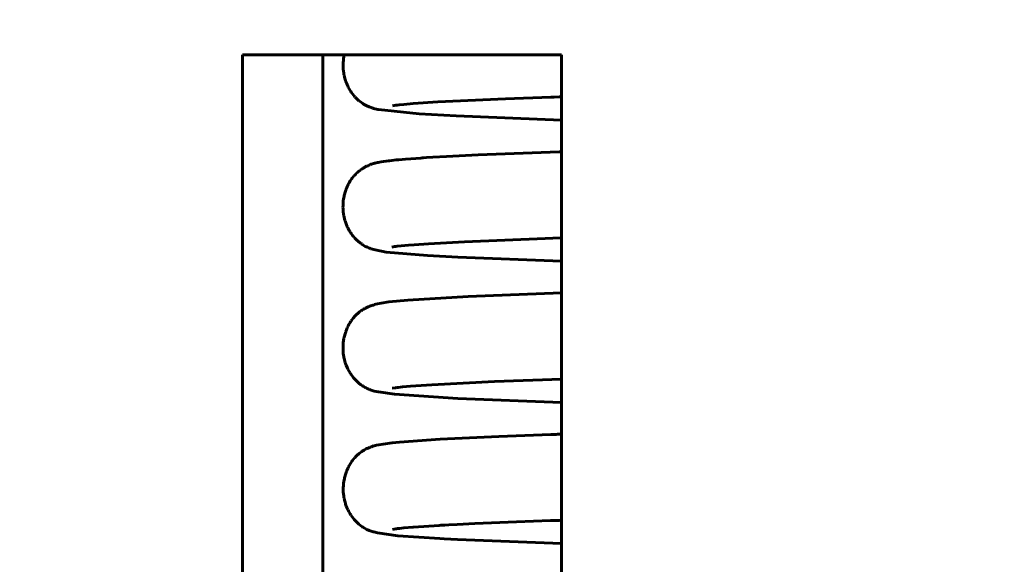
# Model space of a CAD drawing. Header units: millimetres. Extents: x 0 to 210, y 0 to 297.
# Tile 20 of 29: x 132.65 to 144.08, y 220.43 to 226.75. Entities that reach past the tile are written whole.
import ezdxf

# ---------------------------------------------------------------- set-up
doc = ezdxf.new("R2010")
doc.units = ezdxf.units.MM
doc.linetypes.add('K5LT_BASIC', pattern=[0])
doc.linetypes.add('K5LT_THIN', pattern=[0])
doc.layers.add('Системный слой', color=7, linetype='Continuous')
doc.layers.add('Системный слой (1)', color=7, linetype='Continuous', true_color=0x6c6c6c)
doc.styles.add('KDIMTEXTSTYLE', font='txt', dxfattribs={"width": 0.96, "oblique": 15, "height": 5})
doc.styles.add('KTEXTSTYLE', font='txt', dxfattribs={"width": 0.96, "height": 5})
doc.dimstyles.new('KDIMSTYLE (1.00)', dxfattribs={"dimtxt": 5, "dimasz": 1, "dimexe": 2, "dimexo": 0, "dimgap": 1, "dimtad": 1, "dimtxsty": 'KDIMTEXTSTYLE', "dimsah": 1, "dimcen": 0, "dimdle": 1, "dimadec": 0, "dimazin": 0, "dimtfac": 0.667, "dimtmove": 0, "dimatfit": 3, "dimfxl": 1, "dimtvp": 1, "dimtolj": 1, "dimtzin": 0, "dimarcsym": 0})

# ---------------------------------------------------------------- blocks, each defined once
blk = doc.blocks.new('U78')
at = {"layer": 'Системный слой (1)', "color": 143, "linetype": 'K5LT_BASIC', "lineweight": 60, "true_color": 0x33acca}
for p, q in [((137.449, 225.155), (137.609, 225.164)), ((137.609, 225.164), (137.977, 225.182)), ((137.977, 225.182), (138.914, 225.217)), ((138.914, 225.217), (138.944, 225.218)), ((136.669, 225.044), (136.673, 225.046)), ((136.673, 225.046), (136.681, 225.05)), ((136.681, 225.05), (136.682, 225.05)), ((136.682, 225.051), (136.684, 225.052)), ((136.682, 225.05), (136.682, 225.051)), ((136.684, 225.052), (136.688, 225.053)), ((136.688, 225.053), (136.695, 225.057)), ((136.695, 225.057), (136.706, 225.061)), ((136.706, 225.061), (136.707, 225.062)), ((136.706, 225.061), (136.706, 225.061)), ((136.707, 225.062), (136.708, 225.062)), ((136.708, 225.062), (136.709, 225.063)), ((136.708, 225.062), (136.708, 225.062)), ((136.709, 225.063), (136.709, 225.063)), ((136.709, 225.063), (136.709, 225.063)), ((136.709, 225.063), (136.71, 225.063)), ((136.71, 225.063), (136.711, 225.063)), ((136.711, 225.063), (136.711, 225.064)), ((136.711, 225.064), (136.712, 225.064)), ((136.712, 225.064), (136.712, 225.064)), ((136.712, 225.064), (136.713, 225.064)), ((136.713, 225.064), (136.714, 225.065)), ((136.714, 225.065), (136.714, 225.065)), ((136.714, 225.065), (136.714, 225.065)), ((136.714, 225.065), (136.715, 225.065)), ((136.715, 225.065), (136.716, 225.066)), ((136.715, 225.065), (136.715, 225.065)), ((136.716, 225.066), (136.717, 225.066)), ((136.717, 225.066), (136.718, 225.066)), ((136.718, 225.066), (136.719, 225.067)), ((136.719, 225.067), (136.721, 225.068)), ((136.721, 225.068), (136.726, 225.069)), ((136.726, 225.069), (136.735, 225.073)), ((136.735, 225.073), (136.75, 225.078)), ((136.75, 225.078), (136.76, 225.081)), ((136.76, 225.081), (136.761, 225.081)), ((136.761, 225.081), (136.763, 225.082)), ((136.763, 225.082), (136.767, 225.083)), ((136.767, 225.083), (136.775, 225.085)), ((136.775, 225.085), (136.791, 225.089)), ((136.791, 225.089), (136.807, 225.093)), ((136.807, 225.093), (136.815, 225.094)), ((136.815, 225.094), (136.851, 225.101)), ((136.851, 225.101), (136.936, 225.114)), ((136.936, 225.114), (136.948, 225.115)), ((136.948, 225.115), (136.972, 225.118)), ((136.972, 225.118), (137.023, 225.123)), ((137.023, 225.123), (137.055, 225.126)), ((137.055, 225.126), (137.133, 225.133)), ((137.133, 225.133), (137.314, 225.146)), ((137.314, 225.146), (137.323, 225.147)), ((137.323, 225.147), (137.34, 225.148)), ((137.34, 225.148), (137.376, 225.15)), ((137.376, 225.15), (137.449, 225.155)), ((136.526, 224.928), (136.537, 224.941)), ((136.537, 224.941), (136.538, 224.942)), ((136.538, 224.942), (136.54, 224.944)), ((136.54, 224.944), (136.543, 224.948)), ((136.543, 224.948), (136.55, 224.955)), ((136.55, 224.955), (136.564, 224.969)), ((136.564, 224.969), (136.577, 224.981)), ((136.577, 224.981), (136.579, 224.983)), ((136.577, 224.981), (136.577, 224.981)), ((136.579, 224.983), (136.582, 224.985)), ((136.582, 224.985), (136.588, 224.991)), ((136.588, 224.991), (136.6, 225)), ((136.6, 225), (136.607, 225.005)), ((136.607, 225.005), (136.608, 225.006)), ((136.608, 225.006), (136.609, 225.007)), ((136.609, 225.007), (136.612, 225.009)), ((136.612, 225.009), (136.618, 225.013)), ((136.618, 225.013), (136.629, 225.02)), ((136.629, 225.02), (136.637, 225.026)), ((136.637, 225.026), (136.638, 225.026)), ((136.638, 225.026), (136.639, 225.027)), ((136.639, 225.027), (136.642, 225.029)), ((136.642, 225.029), (136.647, 225.032)), ((136.647, 225.032), (136.657, 225.037)), ((136.657, 225.037), (136.665, 225.042)), ((136.665, 225.042), (136.666, 225.042)), ((136.666, 225.042), (136.667, 225.043)), ((136.667, 225.043), (136.669, 225.044)), ((136.448, 224.796), (136.458, 224.819)), ((136.458, 224.819), (136.467, 224.839)), ((136.467, 224.839), (136.468, 224.84)), ((136.468, 224.84), (136.469, 224.843)), ((136.469, 224.843), (136.472, 224.848)), ((136.472, 224.848), (136.478, 224.858)), ((136.478, 224.858), (136.49, 224.879)), ((136.49, 224.879), (136.501, 224.896)), ((136.501, 224.896), (136.502, 224.897)), ((136.502, 224.897), (136.503, 224.899)), ((136.503, 224.899), (136.506, 224.903)), ((136.506, 224.903), (136.513, 224.912)), ((136.513, 224.912), (136.526, 224.928)), ((136.419, 224.7), (136.42, 224.703)), ((136.42, 224.703), (136.421, 224.71)), ((136.421, 224.71), (136.424, 224.723)), ((136.424, 224.723), (136.431, 224.749)), ((136.431, 224.749), (136.439, 224.773)), ((136.439, 224.773), (136.44, 224.774)), ((136.44, 224.774), (136.441, 224.777)), ((136.441, 224.777), (136.443, 224.784)), ((136.443, 224.784), (136.448, 224.796)), ((136.406, 224.57), (136.407, 224.596)), ((136.407, 224.596), (136.408, 224.621)), ((136.408, 224.626), (136.409, 224.633)), ((136.408, 224.623), (136.408, 224.626)), ((136.408, 224.621), (136.408, 224.623)), ((136.409, 224.633), (136.41, 224.647)), ((136.41, 224.647), (136.414, 224.673)), ((136.414, 224.673), (136.419, 224.698)), ((136.419, 224.698), (136.419, 224.7)), ((136.407, 224.557), (136.406, 224.57)), ((136.407, 224.55), (136.407, 224.557)), ((136.407, 224.547), (136.407, 224.55)), ((136.407, 224.545), (136.407, 224.547)), ((136.409, 224.521), (136.407, 224.545)), ((136.412, 224.497), (136.409, 224.521)), ((136.414, 224.485), (136.412, 224.497)), ((136.415, 224.479), (136.414, 224.485)), ((136.416, 224.476), (136.415, 224.479)), ((136.416, 224.475), (136.416, 224.476)), ((136.419, 224.461), (136.416, 224.475)), ((136.425, 224.437), (136.419, 224.461)), ((136.428, 224.425), (136.425, 224.437)), ((136.43, 224.42), (136.428, 224.425)), ((136.43, 224.417), (136.43, 224.42)), ((136.431, 224.415), (136.43, 224.417)), ((136.438, 224.394), (136.431, 224.415)), ((136.447, 224.37), (136.438, 224.394)), ((136.452, 224.358), (136.447, 224.37)), ((136.455, 224.352), (136.452, 224.358)), ((136.456, 224.349), (136.455, 224.352)), ((136.457, 224.348), (136.456, 224.349)), ((136.467, 224.327), (136.457, 224.348)), ((136.479, 224.304), (136.467, 224.327)), ((136.486, 224.294), (136.479, 224.304)), ((136.489, 224.288), (136.486, 224.294)), ((136.491, 224.286), (136.489, 224.288)), ((136.492, 224.284), (136.491, 224.286)), ((136.503, 224.268), (136.492, 224.284)), ((136.518, 224.247), (136.503, 224.268)), ((136.526, 224.237), (136.518, 224.247)), ((136.53, 224.232), (136.526, 224.237)), ((136.532, 224.23), (136.53, 224.232)), ((136.533, 224.229), (136.532, 224.23)), ((136.545, 224.214), (136.533, 224.229)), ((136.563, 224.196), (136.545, 224.214)), ((136.572, 224.187), (136.563, 224.196)), ((136.577, 224.183), (136.572, 224.187)), ((136.579, 224.181), (136.577, 224.183)), ((136.58, 224.18), (136.579, 224.181)), ((136.585, 224.176), (136.58, 224.18)), ((136.609, 224.156), (136.585, 224.176)), ((136.621, 224.148), (136.609, 224.156)), ((136.627, 224.144), (136.621, 224.148)), ((136.629, 224.142), (136.627, 224.144)), ((136.631, 224.141), (136.629, 224.142)), ((136.638, 224.136), (136.631, 224.141)), ((136.665, 224.12), (136.638, 224.136)), ((136.68, 224.113), (136.665, 224.12)), ((136.688, 224.109), (136.68, 224.113)), ((136.692, 224.107), (136.688, 224.109)), ((136.694, 224.106), (136.692, 224.107)), ((136.695, 224.106), (136.694, 224.106)), ((136.696, 224.105), (136.695, 224.106)), ((136.715, 224.098), (136.696, 224.105)), ((136.723, 224.095), (136.715, 224.098)), ((136.727, 224.093), (136.723, 224.095)), ((136.729, 224.093), (136.727, 224.093)), ((136.729, 224.092), (136.729, 224.093)), ((136.732, 224.091), (136.729, 224.092)), ((136.779, 224.078), (136.732, 224.091)), ((136.909, 224.054), (136.779, 224.078)), ((137.386, 224.013), (136.909, 224.054)), ((137.74, 223.994), (137.386, 224.013)), ((138.944, 223.947), (137.74, 223.994))]:
    blk.add_line(p, q, dxfattribs=at)
blk = doc.blocks.new('U98')
at = {"layer": 'Системный слой (1)', "color": 143, "linetype": 'K5LT_BASIC', "lineweight": 60, "true_color": 0x33acca}
for p, q in [((137.081, 224.126), (137.166, 224.134)), ((137.166, 224.134), (137.234, 224.139)), ((137.234, 224.139), (137.397, 224.151)), ((137.397, 224.151), (137.818, 224.174)), ((137.818, 224.174), (138.755, 224.212)), ((138.755, 224.212), (138.844, 224.215)), ((138.844, 224.215), (138.927, 224.218)), ((138.927, 224.218), (138.944, 224.218)), ((136.973, 224.112), (137.003, 224.117)), ((137.003, 224.117), (137.004, 224.117)), ((137.004, 224.117), (137.006, 224.117)), ((137.006, 224.117), (137.01, 224.117)), ((137.01, 224.117), (137.018, 224.119)), ((137.018, 224.119), (137.037, 224.121)), ((137.037, 224.121), (137.081, 224.126))]:
    blk.add_line(p, q, dxfattribs=at)
blk = doc.blocks.new('U100')
at = {"layer": 'Системный слой (1)', "color": 143, "linetype": 'K5LT_BASIC', "lineweight": 60, "true_color": 0x33acca}
for p, q in [((138.292, 225.834), (138.82, 225.853)), ((138.82, 225.853), (138.857, 225.854)), ((138.857, 225.854), (138.915, 225.856)), ((138.915, 225.856), (138.944, 225.857)), ((136.98, 225.752), (137.019, 225.758)), ((137.019, 225.758), (137.021, 225.759)), ((137.021, 225.759), (137.023, 225.759)), ((137.023, 225.759), (137.027, 225.759)), ((137.027, 225.759), (137.037, 225.761)), ((137.037, 225.761), (137.06, 225.763)), ((137.06, 225.763), (137.112, 225.769)), ((137.112, 225.769), (137.22, 225.778)), ((137.22, 225.778), (137.509, 225.797)), ((137.509, 225.797), (138.292, 225.834))]:
    blk.add_line(p, q, dxfattribs=at)
blk = doc.blocks.new('U104')
at = {"layer": 'Системный слой (1)', "color": 143, "linetype": 'K5LT_BASIC', "lineweight": 60, "true_color": 0x33acca}
for p, q in [((137.438, 222.514), (138.166, 222.55)), ((138.166, 222.55), (138.944, 222.579)), ((136.977, 222.473), (137.012, 222.478)), ((137.012, 222.478), (137.013, 222.478)), ((137.013, 222.478), (137.015, 222.478)), ((137.015, 222.478), (137.019, 222.479)), ((137.019, 222.479), (137.028, 222.48)), ((137.028, 222.48), (137.048, 222.483)), ((137.048, 222.483), (137.096, 222.488)), ((137.096, 222.488), (137.189, 222.496)), ((137.189, 222.496), (137.438, 222.514))]:
    blk.add_line(p, q, dxfattribs=at)
blk = doc.blocks.new('U108')
at = {"layer": 'Системный слой (1)', "color": 143, "linetype": 'K5LT_BASIC', "lineweight": 60, "true_color": 0x33acca}
for p, q in [((138.421, 220.921), (138.816, 220.935)), ((138.816, 220.935), (138.855, 220.936)), ((138.855, 220.936), (138.916, 220.938)), ((138.916, 220.938), (138.944, 220.939)), ((136.981, 220.834), (137.021, 220.84)), ((137.021, 220.84), (137.022, 220.84)), ((137.022, 220.84), (137.024, 220.841)), ((137.024, 220.841), (137.029, 220.841)), ((137.029, 220.841), (137.039, 220.842)), ((137.039, 220.842), (137.061, 220.845)), ((137.061, 220.845), (137.113, 220.85)), ((137.113, 220.85), (137.218, 220.86)), ((137.218, 220.86), (137.225, 220.86)), ((137.225, 220.86), (137.521, 220.88)), ((137.521, 220.88), (137.543, 220.881)), ((137.543, 220.881), (137.589, 220.884)), ((137.589, 220.884), (137.635, 220.886)), ((137.635, 220.886), (137.73, 220.891)), ((137.73, 220.891), (137.938, 220.901)), ((137.938, 220.901), (138.421, 220.921))]:
    blk.add_line(p, q, dxfattribs=at)
blk = doc.blocks.new('U111')
at = {"layer": 'Системный слой (1)', "color": 143, "linetype": 'K5LT_BASIC', "lineweight": 60, "true_color": 0x33acca}
for p, q in [((136.977, 221.84), (137.064, 221.848)), ((137.064, 221.848), (137.533, 221.881)), ((137.533, 221.881), (138.216, 221.913)), ((138.216, 221.913), (138.818, 221.935)), ((138.818, 221.935), (138.868, 221.937)), ((138.868, 221.937), (138.879, 221.937)), ((138.879, 221.937), (138.896, 221.938)), ((138.896, 221.938), (138.922, 221.938)), ((138.922, 221.938), (138.944, 221.939)), ((136.608, 221.725), (136.623, 221.736)), ((136.623, 221.736), (136.624, 221.737)), ((136.624, 221.737), (136.626, 221.738)), ((136.626, 221.738), (136.63, 221.741)), ((136.63, 221.741), (136.638, 221.746)), ((136.638, 221.746), (136.652, 221.754)), ((136.652, 221.754), (136.669, 221.764)), ((136.669, 221.764), (136.67, 221.764)), ((136.67, 221.764), (136.672, 221.766)), ((136.672, 221.766), (136.676, 221.768)), ((136.676, 221.768), (136.684, 221.771)), ((136.684, 221.771), (136.697, 221.778)), ((136.697, 221.778), (136.714, 221.785)), ((136.714, 221.785), (136.715, 221.785)), ((136.715, 221.785), (136.716, 221.786)), ((136.716, 221.786), (136.718, 221.787)), ((136.718, 221.787), (136.719, 221.787)), ((136.719, 221.787), (136.72, 221.787)), ((136.72, 221.787), (136.721, 221.788)), ((136.72, 221.787), (136.72, 221.787)), ((136.721, 221.788), (136.721, 221.788)), ((136.721, 221.788), (136.722, 221.788)), ((136.722, 221.788), (136.723, 221.788)), ((136.723, 221.788), (136.724, 221.789)), ((136.724, 221.789), (136.726, 221.79)), ((136.726, 221.79), (136.727, 221.79)), ((136.727, 221.79), (136.728, 221.79)), ((136.728, 221.79), (136.731, 221.791)), ((136.731, 221.791), (136.736, 221.793)), ((136.736, 221.793), (136.746, 221.797)), ((136.746, 221.797), (136.762, 221.802)), ((136.762, 221.802), (136.769, 221.804)), ((136.769, 221.804), (136.773, 221.805)), ((136.773, 221.805), (136.776, 221.806)), ((136.776, 221.806), (136.783, 221.808)), ((136.783, 221.808), (136.796, 221.811)), ((136.796, 221.811), (136.822, 221.817)), ((136.822, 221.817), (136.871, 221.825)), ((136.871, 221.825), (136.977, 221.84)), ((136.493, 221.6), (136.504, 221.617)), ((136.504, 221.617), (136.505, 221.618)), ((136.505, 221.618), (136.506, 221.62)), ((136.506, 221.62), (136.509, 221.625)), ((136.509, 221.625), (136.516, 221.633)), ((136.516, 221.633), (136.529, 221.649)), ((136.529, 221.649), (136.54, 221.663)), ((136.54, 221.663), (136.541, 221.664)), ((136.541, 221.664), (136.543, 221.666)), ((136.543, 221.666), (136.546, 221.669)), ((136.546, 221.669), (136.553, 221.676)), ((136.553, 221.676), (136.567, 221.69)), ((136.567, 221.69), (136.58, 221.702)), ((136.58, 221.702), (136.581, 221.703)), ((136.581, 221.703), (136.583, 221.705)), ((136.583, 221.705), (136.586, 221.708)), ((136.586, 221.708), (136.594, 221.714)), ((136.594, 221.714), (136.608, 221.725)), ((136.444, 221.499), (136.446, 221.505)), ((136.446, 221.505), (136.451, 221.517)), ((136.451, 221.517), (136.461, 221.541)), ((136.461, 221.541), (136.47, 221.56)), ((136.47, 221.56), (136.471, 221.561)), ((136.471, 221.561), (136.472, 221.564)), ((136.472, 221.564), (136.475, 221.569)), ((136.475, 221.569), (136.481, 221.58)), ((136.481, 221.58), (136.493, 221.6)), ((136.413, 221.368), (136.417, 221.395)), ((136.417, 221.395), (136.422, 221.42)), ((136.422, 221.421), (136.423, 221.425)), ((136.422, 221.42), (136.422, 221.421)), ((136.423, 221.425), (136.424, 221.431)), ((136.424, 221.431), (136.427, 221.444)), ((136.427, 221.444), (136.434, 221.471)), ((136.434, 221.471), (136.442, 221.494)), ((136.442, 221.494), (136.443, 221.496)), ((136.443, 221.496), (136.444, 221.499)), ((136.409, 221.291), (136.41, 221.317)), ((136.41, 221.278), (136.409, 221.291)), ((136.41, 221.317), (136.411, 221.342)), ((136.41, 221.271), (136.41, 221.278)), ((136.411, 221.348), (136.412, 221.354)), ((136.411, 221.344), (136.411, 221.348)), ((136.411, 221.342), (136.411, 221.344)), ((136.412, 221.354), (136.413, 221.368)), ((136.41, 221.268), (136.41, 221.271)), ((136.41, 221.267), (136.41, 221.268)), ((136.412, 221.245), (136.41, 221.267)), ((136.415, 221.22), (136.412, 221.245)), ((136.417, 221.207), (136.415, 221.22)), ((136.418, 221.201), (136.417, 221.207)), ((136.419, 221.198), (136.418, 221.201)), ((136.419, 221.196), (136.419, 221.198)), ((136.424, 221.174), (136.419, 221.196)), ((136.43, 221.149), (136.424, 221.174)), ((136.434, 221.136), (136.43, 221.149)), ((136.436, 221.13), (136.434, 221.136)), ((136.437, 221.127), (136.436, 221.13)), ((136.437, 221.126), (136.437, 221.127)), ((136.445, 221.105), (136.437, 221.126)), ((136.455, 221.08), (136.445, 221.105)), ((136.46, 221.069), (136.455, 221.08)), ((136.463, 221.063), (136.46, 221.069)), ((136.464, 221.06), (136.463, 221.063)), ((136.465, 221.059), (136.464, 221.06)), ((136.475, 221.039), (136.465, 221.059)), ((136.488, 221.016), (136.475, 221.039)), ((136.495, 221.005), (136.488, 221.016)), ((136.498, 221), (136.495, 221.005)), ((136.5, 220.998), (136.498, 221)), ((136.501, 220.996), (136.5, 220.998)), ((136.512, 220.98), (136.501, 220.996)), ((136.528, 220.959), (136.512, 220.98)), ((136.536, 220.949), (136.528, 220.959)), ((136.54, 220.945), (136.536, 220.949)), ((136.542, 220.942), (136.54, 220.945)), ((136.543, 220.941), (136.542, 220.942)), ((136.555, 220.929), (136.543, 220.941)), ((136.574, 220.91), (136.555, 220.929)), ((136.583, 220.901), (136.574, 220.91)), ((136.588, 220.897), (136.583, 220.901)), ((136.59, 220.895), (136.588, 220.897)), ((136.591, 220.894), (136.59, 220.895)), ((136.611, 220.878), (136.591, 220.894)), ((136.629, 220.865), (136.611, 220.878)), ((136.638, 220.859), (136.629, 220.865)), ((136.642, 220.857), (136.638, 220.859)), ((136.644, 220.855), (136.642, 220.857)), ((136.645, 220.855), (136.644, 220.855)), ((136.664, 220.844), (136.645, 220.855)), ((136.675, 220.838), (136.664, 220.844)), ((136.681, 220.835), (136.675, 220.838)), ((136.683, 220.834), (136.681, 220.835)), ((136.684, 220.833), (136.683, 220.834)), ((136.71, 220.822), (136.684, 220.833)), ((136.734, 220.813), (136.71, 220.822)), ((136.744, 220.81), (136.734, 220.813)), ((136.749, 220.808), (136.744, 220.81)), ((136.751, 220.807), (136.749, 220.808)), ((136.752, 220.807), (136.751, 220.807)), ((136.764, 220.804), (136.752, 220.807)), ((136.806, 220.793), (136.764, 220.804)), ((137.042, 220.76), (136.806, 220.793)), ((137.531, 220.726), (137.042, 220.76)), ((137.582, 220.723), (137.531, 220.726)), ((137.737, 220.715), (137.582, 220.723)), ((138.944, 220.668), (137.737, 220.715))]:
    blk.add_line(p, q, dxfattribs=at)
blk = doc.blocks.new('U121')
at = {"layer": 'Системный слой (1)', "color": 143, "linetype": 'K5LT_BASIC', "lineweight": 60, "true_color": 0x33acca}
for p, q in [((137.859, 223.537), (138.944, 223.579)), ((136.768, 223.443), (136.774, 223.445)), ((136.774, 223.445), (136.786, 223.448)), ((136.786, 223.448), (136.808, 223.453)), ((136.808, 223.453), (136.85, 223.461)), ((136.85, 223.461), (136.937, 223.474)), ((136.937, 223.474), (137.16, 223.496)), ((137.16, 223.496), (137.859, 223.537)), ((136.56, 223.325), (136.572, 223.336)), ((136.572, 223.337), (136.574, 223.338)), ((136.572, 223.336), (136.572, 223.337)), ((136.574, 223.338), (136.578, 223.342)), ((136.578, 223.342), (136.585, 223.348)), ((136.585, 223.348), (136.599, 223.359)), ((136.599, 223.359), (136.615, 223.371)), ((136.615, 223.371), (136.616, 223.372)), ((136.616, 223.372), (136.618, 223.373)), ((136.618, 223.373), (136.622, 223.376)), ((136.622, 223.376), (136.629, 223.381)), ((136.629, 223.381), (136.643, 223.39)), ((136.643, 223.39), (136.66, 223.399)), ((136.66, 223.399), (136.661, 223.4)), ((136.661, 223.4), (136.663, 223.401)), ((136.663, 223.401), (136.667, 223.403)), ((136.667, 223.403), (136.675, 223.407)), ((136.675, 223.407), (136.689, 223.414)), ((136.689, 223.414), (136.705, 223.421)), ((136.705, 223.421), (136.706, 223.421)), ((136.706, 223.421), (136.707, 223.422)), ((136.707, 223.422), (136.709, 223.423)), ((136.709, 223.423), (136.711, 223.424)), ((136.711, 223.424), (136.712, 223.424)), ((136.712, 223.424), (136.712, 223.424)), ((136.712, 223.424), (136.713, 223.424)), ((136.713, 223.424), (136.714, 223.425)), ((136.714, 223.425), (136.715, 223.425)), ((136.715, 223.425), (136.716, 223.426)), ((136.716, 223.426), (136.718, 223.426)), ((136.718, 223.426), (136.719, 223.427)), ((136.719, 223.427), (136.72, 223.427)), ((136.72, 223.427), (136.721, 223.428)), ((136.721, 223.428), (136.724, 223.429)), ((136.724, 223.429), (136.73, 223.431)), ((136.73, 223.431), (136.74, 223.434)), ((136.74, 223.434), (136.756, 223.439)), ((136.756, 223.439), (136.763, 223.442)), ((136.763, 223.442), (136.763, 223.442)), ((136.763, 223.442), (136.765, 223.442)), ((136.765, 223.442), (136.768, 223.443)), ((136.476, 223.214), (136.488, 223.235)), ((136.488, 223.235), (136.499, 223.252)), ((136.499, 223.252), (136.5, 223.253)), ((136.5, 223.253), (136.501, 223.256)), ((136.501, 223.256), (136.504, 223.26)), ((136.504, 223.26), (136.511, 223.269)), ((136.511, 223.269), (136.523, 223.285)), ((136.523, 223.285), (136.535, 223.298)), ((136.535, 223.299), (136.537, 223.301)), ((136.535, 223.298), (136.535, 223.299)), ((136.537, 223.301), (136.54, 223.305)), ((136.54, 223.305), (136.547, 223.312)), ((136.547, 223.312), (136.56, 223.325)), ((136.423, 223.078), (136.43, 223.104)), ((136.43, 223.104), (136.438, 223.128)), ((136.438, 223.13), (136.439, 223.133)), ((136.438, 223.128), (136.438, 223.13)), ((136.439, 223.133), (136.442, 223.139)), ((136.442, 223.139), (136.446, 223.151)), ((136.446, 223.151), (136.456, 223.175)), ((136.456, 223.175), (136.465, 223.194)), ((136.465, 223.194), (136.466, 223.196)), ((136.466, 223.196), (136.467, 223.199)), ((136.467, 223.199), (136.47, 223.204)), ((136.47, 223.204), (136.476, 223.214)), ((136.408, 222.981), (136.409, 222.988)), ((136.409, 222.988), (136.41, 223.001)), ((136.41, 223.001), (136.413, 223.028)), ((136.413, 223.028), (136.418, 223.053)), ((136.418, 223.055), (136.419, 223.058)), ((136.418, 223.053), (136.418, 223.055)), ((136.419, 223.058), (136.42, 223.065)), ((136.42, 223.065), (136.423, 223.078)), ((136.407, 222.951), (136.408, 222.976)), ((136.407, 222.925), (136.407, 222.951)), ((136.407, 222.912), (136.407, 222.925)), ((136.408, 222.906), (136.407, 222.912)), ((136.408, 222.977), (136.408, 222.981)), ((136.408, 222.976), (136.408, 222.977)), ((136.408, 222.902), (136.408, 222.906)), ((136.408, 222.901), (136.408, 222.902)), ((136.41, 222.879), (136.408, 222.901)), ((136.413, 222.854), (136.41, 222.879)), ((136.415, 222.841), (136.413, 222.854)), ((136.416, 222.835), (136.415, 222.841)), ((136.417, 222.832), (136.416, 222.835)), ((136.417, 222.831), (136.417, 222.832)), ((136.422, 222.808), (136.417, 222.831)), ((136.429, 222.783), (136.422, 222.808)), ((136.433, 222.771), (136.429, 222.783)), ((136.435, 222.765), (136.433, 222.771)), ((136.436, 222.762), (136.435, 222.765)), ((136.436, 222.76), (136.436, 222.762)), ((136.444, 222.739), (136.436, 222.76)), ((136.454, 222.715), (136.444, 222.739)), ((136.459, 222.704), (136.454, 222.715)), ((136.462, 222.698), (136.459, 222.704)), ((136.464, 222.695), (136.462, 222.698)), ((136.464, 222.694), (136.464, 222.695)), ((136.475, 222.674), (136.464, 222.694)), ((136.488, 222.651), (136.475, 222.674)), ((136.494, 222.641), (136.488, 222.651)), ((136.498, 222.636), (136.494, 222.641)), ((136.5, 222.633), (136.498, 222.636)), ((136.5, 222.632), (136.5, 222.633)), ((136.512, 222.615), (136.5, 222.632)), ((136.528, 222.595), (136.512, 222.615)), ((136.536, 222.585), (136.528, 222.595)), ((136.54, 222.581), (136.536, 222.585)), ((136.542, 222.578), (136.54, 222.581)), ((136.543, 222.577), (136.542, 222.578)), ((136.554, 222.565), (136.543, 222.577)), ((136.574, 222.546), (136.554, 222.565)), ((136.583, 222.538), (136.574, 222.546)), ((136.588, 222.534), (136.583, 222.538)), ((136.59, 222.532), (136.588, 222.534)), ((136.591, 222.531), (136.59, 222.532)), ((136.615, 222.512), (136.591, 222.531)), ((136.631, 222.501), (136.615, 222.512)), ((136.639, 222.496), (136.631, 222.501)), ((136.643, 222.493), (136.639, 222.496)), ((136.645, 222.492), (136.643, 222.493)), ((136.646, 222.492), (136.645, 222.492)), ((136.662, 222.482), (136.646, 222.492)), ((136.671, 222.477), (136.662, 222.482)), ((136.676, 222.475), (136.671, 222.477)), ((136.678, 222.474), (136.676, 222.475)), ((136.679, 222.474), (136.678, 222.474)), ((136.68, 222.473), (136.679, 222.474)), ((136.679, 222.474), (136.679, 222.474)), ((136.682, 222.472), (136.68, 222.473)), ((136.683, 222.472), (136.682, 222.472)), ((136.684, 222.471), (136.683, 222.472)), ((136.686, 222.47), (136.684, 222.471)), ((136.689, 222.469), (136.686, 222.47)), ((136.691, 222.468), (136.689, 222.469)), ((136.693, 222.467), (136.691, 222.468)), ((136.694, 222.467), (136.693, 222.467)), ((136.693, 222.467), (136.693, 222.467)), ((136.695, 222.466), (136.694, 222.467)), ((136.696, 222.466), (136.695, 222.466)), ((136.697, 222.465), (136.696, 222.466)), ((136.696, 222.466), (136.696, 222.466)), ((136.698, 222.465), (136.697, 222.465)), ((136.697, 222.465), (136.697, 222.465)), ((136.699, 222.464), (136.698, 222.465)), ((136.698, 222.465), (136.698, 222.465)), ((136.7, 222.464), (136.699, 222.464)), ((136.701, 222.463), (136.7, 222.464)), ((136.7, 222.464), (136.7, 222.464)), ((136.702, 222.463), (136.701, 222.463)), ((136.703, 222.463), (136.702, 222.463)), ((136.702, 222.463), (136.702, 222.463)), ((136.704, 222.462), (136.703, 222.463)), ((136.703, 222.463), (136.703, 222.463)), ((136.705, 222.462), (136.704, 222.462)), ((136.704, 222.462), (136.704, 222.462)), ((136.706, 222.462), (136.705, 222.462)), ((136.706, 222.461), (136.706, 222.462)), ((136.707, 222.461), (136.706, 222.461)), ((136.708, 222.461), (136.707, 222.461)), ((136.709, 222.46), (136.708, 222.461)), ((136.71, 222.46), (136.709, 222.46)), ((136.709, 222.46), (136.709, 222.46)), ((136.711, 222.46), (136.71, 222.46)), ((136.71, 222.46), (136.71, 222.46)), ((136.71, 222.46), (136.71, 222.46)), ((136.711, 222.459), (136.711, 222.46)), ((136.712, 222.459), (136.711, 222.459)), ((136.713, 222.459), (136.712, 222.459)), ((136.715, 222.458), (136.713, 222.459)), ((136.72, 222.456), (136.715, 222.458)), ((136.724, 222.455), (136.72, 222.456)), ((136.726, 222.454), (136.724, 222.455)), ((136.727, 222.453), (136.726, 222.454)), ((136.728, 222.453), (136.727, 222.453)), ((136.729, 222.453), (136.728, 222.453)), ((136.73, 222.452), (136.729, 222.453)), ((136.731, 222.452), (136.73, 222.452)), ((136.732, 222.452), (136.731, 222.452)), ((136.734, 222.451), (136.732, 222.452)), ((136.77, 222.44), (136.734, 222.451)), ((136.734, 222.451), (136.734, 222.451)), ((136.813, 222.43), (136.77, 222.44)), ((136.82, 222.429), (136.813, 222.43)), ((137.006, 222.403), (136.82, 222.429)), ((137.741, 222.355), (137.006, 222.403)), ((138.944, 222.307), (137.741, 222.355))]:
    blk.add_line(p, q, dxfattribs=at)
blk = doc.blocks.new('U125')
at = {"layer": 'Системный слой (1)', "color": 143, "linetype": 'K5LT_BASIC', "lineweight": 60, "true_color": 0x33acca}
for p, q in [((136.414, 226.299), (136.418, 226.325)), ((136.418, 226.329), (136.419, 226.331)), ((136.418, 226.328), (136.418, 226.329)), ((136.418, 226.326), (136.418, 226.328)), ((136.418, 226.325), (136.418, 226.326)), ((136.419, 226.333), (136.42, 226.335)), ((136.419, 226.331), (136.419, 226.333)), ((136.42, 226.339), (136.421, 226.344)), ((136.42, 226.335), (136.42, 226.339)), ((136.408, 226.226), (136.409, 226.248)), ((136.408, 226.2), (136.408, 226.226)), ((136.409, 226.188), (136.408, 226.2)), ((136.409, 226.26), (136.411, 226.273)), ((136.409, 226.253), (136.409, 226.26)), ((136.409, 226.25), (136.409, 226.253)), ((136.409, 226.248), (136.409, 226.25)), ((136.409, 226.181), (136.409, 226.188)), ((136.411, 226.273), (136.414, 226.299)), ((136.409, 226.178), (136.409, 226.181)), ((136.41, 226.177), (136.409, 226.178)), ((136.412, 226.155), (136.41, 226.177)), ((136.415, 226.13), (136.412, 226.155)), ((136.417, 226.117), (136.415, 226.13)), ((136.418, 226.111), (136.417, 226.117)), ((136.419, 226.108), (136.418, 226.111)), ((136.419, 226.106), (136.419, 226.108)), ((136.424, 226.084), (136.419, 226.106)), ((136.431, 226.059), (136.424, 226.084)), ((136.435, 226.047), (136.431, 226.059)), ((136.437, 226.041), (136.435, 226.047)), ((136.438, 226.038), (136.437, 226.041)), ((136.439, 226.036), (136.438, 226.038)), ((136.447, 226.015), (136.439, 226.036)), ((136.457, 225.991), (136.447, 226.015)), ((136.462, 225.98), (136.457, 225.991)), ((136.465, 225.974), (136.462, 225.98)), ((136.467, 225.971), (136.465, 225.974)), ((136.467, 225.97), (136.467, 225.971)), ((136.478, 225.95), (136.467, 225.97)), ((136.491, 225.928), (136.478, 225.95)), ((136.498, 225.917), (136.491, 225.928)), ((136.501, 225.912), (136.498, 225.917)), ((136.503, 225.91), (136.501, 225.912)), ((136.504, 225.908), (136.503, 225.91)), ((136.516, 225.892), (136.504, 225.908)), ((136.532, 225.871), (136.516, 225.892)), ((136.54, 225.862), (136.532, 225.871)), ((136.544, 225.857), (136.54, 225.862)), ((136.546, 225.855), (136.544, 225.857)), ((136.547, 225.854), (136.546, 225.855)), ((136.557, 225.843), (136.547, 225.854)), ((136.577, 225.823), (136.557, 225.843)), ((136.587, 225.815), (136.577, 225.823)), ((136.592, 225.811), (136.587, 225.815)), ((136.594, 225.809), (136.592, 225.811)), ((136.596, 225.808), (136.594, 225.809)), ((136.62, 225.789), (136.596, 225.808)), ((136.637, 225.777), (136.62, 225.789)), ((136.645, 225.772), (136.637, 225.777)), ((136.649, 225.77), (136.645, 225.772)), ((136.651, 225.769), (136.649, 225.77)), ((136.652, 225.768), (136.651, 225.769)), ((136.666, 225.76), (136.652, 225.768)), ((136.677, 225.755), (136.666, 225.76)), ((136.682, 225.752), (136.677, 225.755)), ((136.684, 225.751), (136.682, 225.752)), ((136.685, 225.751), (136.684, 225.751)), ((136.711, 225.739), (136.685, 225.751)), ((136.734, 225.731), (136.711, 225.739)), ((136.745, 225.727), (136.734, 225.731)), ((136.75, 225.726), (136.745, 225.727)), ((136.752, 225.725), (136.75, 225.726)), ((136.753, 225.725), (136.752, 225.725)), ((136.761, 225.722), (136.753, 225.725)), ((136.81, 225.71), (136.761, 225.722)), ((136.817, 225.709), (136.81, 225.71)), ((137.292, 225.659), (136.817, 225.709)), ((137.721, 225.634), (137.292, 225.659)), ((138.944, 225.586), (137.721, 225.634))]:
    blk.add_line(p, q, dxfattribs=at)
blk = doc.blocks.new('D9')
at = {"layer": 'Системный слой (1)'}
for points in [[(121.224, 256.856), (126.224, 257.514), (125.724, 256.856), (126.224, 256.198)], [(179.224, 256.198), (184.224, 256.856), (179.224, 257.514), (179.724, 256.856)]]:
    blk.add_hatch(color=7, dxfattribs=at).paths.add_polyline_path(points)
at = {"layer": 'Системный слой (1)', "color": 7, "linetype": 'K5LT_THIN', "lineweight": 18, "true_color": 0xffffff}
for p, q in [((121.224, 167.044), (121.224, 258.856)), ((184.224, 167.044), (184.224, 258.856)), ((121.224, 256.856), (126.224, 257.514)), ((126.224, 257.514), (125.724, 256.856)), ((179.724, 256.856), (179.224, 257.514)), ((179.224, 257.514), (184.224, 256.856)), ((126.224, 256.198), (121.224, 256.856)), ((121.224, 256.856), (184.224, 256.856)), ((125.724, 256.856), (126.224, 256.198)), ((184.224, 256.856), (179.224, 256.198)), ((179.224, 256.198), (179.724, 256.856))]:
    blk.add_line(p, q, dxfattribs=at)
blk.add_wipeout([(147.052, 257.856), (147.052, 265.238), (157.943, 265.238), (157.943, 257.856)]).dxf.layer = 'Системный слой (1)'
at = {"layer": 'Системный слой (1)', "color": 7, "char_height": 5, "attachment_point": 1, "style": 'KTEXTSTYLE'}
for s, insert in [('\\fArial|b0|c204|p34;\\H5.0;\\W1.000;\\Q15;\\fGOST Type AU|b0|i0|c204|p34;\\Q15;\\W0.960;⌀', (147.052, 264.444)), ('\\fArial|b0|c204|p34;\\H5.0;\\W1.000;\\Q15;\\fGOST Type AU|b0|i0|c204|p34;\\Q15;\\W0.960;63', (150.359, 264.444))]:
    blk.add_mtext(s, dxfattribs=dict(at, insert=insert))
blk = doc.blocks.new('KDIMARROW_01')
at = {"layer": 'Системный слой'}
blk.add_hatch(color=0, dxfattribs=at).paths.add_polyline_path([(0, 0), (-5, 0.658), (-4.5, 0), (-5, -0.658)])
at = {"layer": 'Системный слой', "color": 0, "linetype": 'K5LT_THIN', "lineweight": 18}
for p, q in [((-4.5, 0), (-5, 0.658)), ((-5, 0.658), (0, 0)), ((0, 0), (-5, -0.658)), ((-5, -0.658), (-4.5, 0))]:
    blk.add_line(p, q, dxfattribs=at)
at = {"layer": 'Системный слой (1)', "color": 0, "linetype": 'K5LT_THIN', "lineweight": 18}
blk.add_line((152.724, 129.144), (151.724, 129.144), dxfattribs=at)

msp = doc.modelspace()

# ---------------------------------------------------------------- linework, layer by layer
at = {"layer": 'Системный слой (1)', "color": 143, "linetype": 'K5LT_BASIC', "lineweight": 60, "true_color": 0x33acca}
for p, q in [((135.24, 226.344), (138.944, 226.344)), ((135.24, 206.344), (135.24, 226.344)), ((136.173, 206.344), (136.173, 226.344)), ((138.944, 206.344), (138.944, 226.344))]:
    msp.add_line(p, q, dxfattribs=at)

# ---------------------------------------------------------------- block references
at = {"layer": 'Системный слой (1)'}
for name in ['U125', 'U98', 'U100', 'U78', 'U104', 'U121', 'U108', 'U111']:
    msp.add_blockref(name, (0, 0), dxfattribs=at)

# ---------------------------------------------------------------- next in the draw order: dimensions: what is measured, and where the dimension line sits
at = {"layer": 'Системный слой (1)', "color": 7}
dim = msp.add_linear_dim(base=(121.224, 256.856), p1=(184.224, 167.044), p2=(121.224, 167.044), dimstyle='KDIMSTYLE (1.00)', override={"dimexo": 0, "dimpost": '\\fGOST Type AU|b0|c204|p34;\\H5.0;\\W0.960;\\Q15;∅<>', "dimblk1": 'KDIMARROW_01', "dimblk2": 'KDIMARROW_01', "dimse1": 0, "dimse2": 0, "dimclrt": 7, "dimtol": 1, "dimtp": 0, "dimtm": 0, "dimtdec": 5, "dimtolj": 1}, dxfattribs=at)
dim.commit()
dim.dimension.update_dxf_attribs({"geometry": 'D9', "text_midpoint": (152.724, 256.856), "dimtype": 160})

doc.saveas('drawing.dxf')
